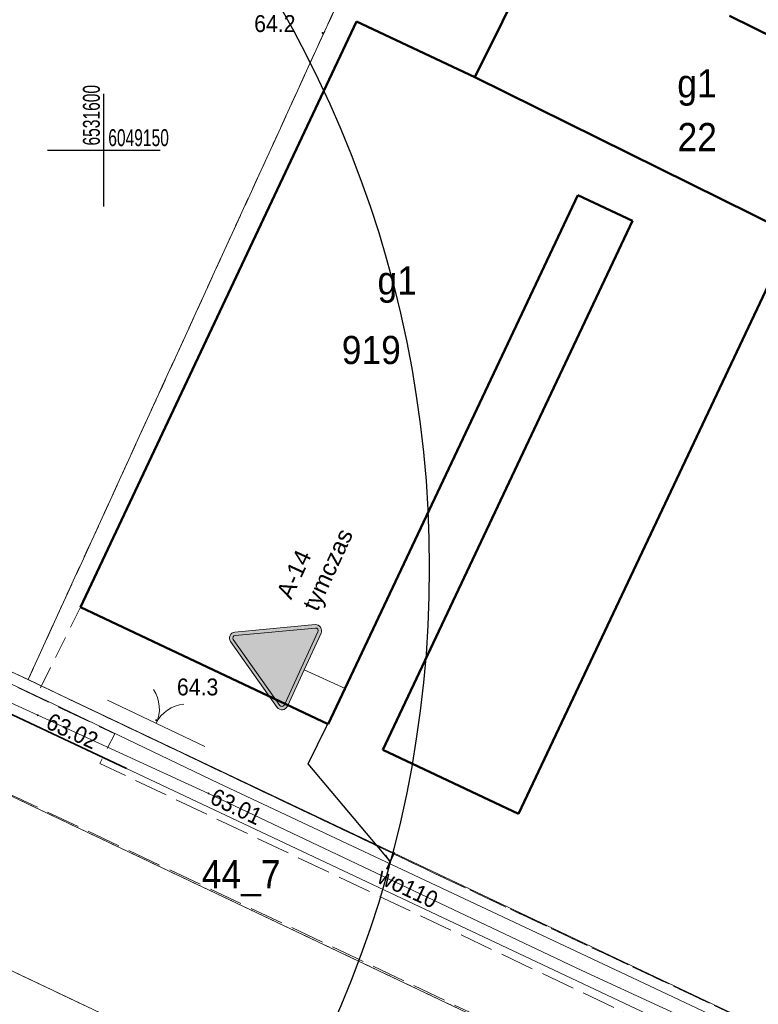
# Model space of a CAD drawing. Header units: feet. Extents: x 6524992 to 6535022, y 6047591 to 6067901.
# Tile 13 of 24: x 6531596 to 6531629, y 6049112 to 6049156. Entities that reach past the tile are written whole.
import ezdxf
from ezdxf.enums import TextEntityAlignment as Align

# ---------------------------------------------------------------- set-up
doc = ezdxf.new("R2010")
doc.units = ezdxf.units.FT
doc.header["$MEASUREMENT"] = 0
for name, pattern in [('1.5_0.5', [2, 1.5, -0.5]), ('218-500', [1, 0.5, -0.5]), ('219-500', [0]), ('ktok02-500', [0]), ('mz1.0_0.5', [1.5, 1, -0.5])]:
    doc.linetypes.add(name, pattern=pattern)
doc.layers.get('0').update_dxf_attribs({"linetype": 'CONTINUOUS', "lineweight": 18})
doc.layers.add('00_krz', color=7, linetype='CONTINUOUS', lineweight=18, transparency=0.5)
doc.layers.add('BDZ_ObiektZwiazanyZKomunikacja', color=7, linetype='CONTINUOUS', lineweight=18, transparency=0.5)
for name, color, linetype, transparency in [('211-Nr działki', 7, 'CONTINUOUS', 0.5), ('217-Granica konturu klasyfikcyjnego', 7, 'CONTINUOUS', 0.5), ('218-Granica użytku', 7, 'CONTINUOUS', 0.5), ('219-Linia granicy', 7, 'CONTINUOUS', 0.5), ('312-Budynek (powierzchnia)', 7, 'CONTINUOUS', 0.5), ('312-Numer ewidencyjny budynku', 7, 'CONTINUOUS', 0.5), ('312-Numer ewidencyjny budynku-Atr124', 7, 'CONTINUOUS', 0.5), ('brama (linia)', 7, 'CONTINUOUS', 0.5), ('brama (linia) - symbol', 7, 'CONTINUOUS', 0.5), ('chodnik (powierzchnia)', 7, 'CONTINUOUS', 0.5), ('jezdnia (powierzchnia)', 7, 'CONTINUOUS', 0.5), ('przewód gazowy (linia)', 7, 'CONTINUOUS', 0.5), ('przewód telekomunikacyjny (linia)', 7, 'CONTINUOUS', 0.5), ('przewód wodociągowy (linia)', 7, 'CONTINUOUS', 0.5), ('przewód wodociągowy (linia)-Atr1', 7, 'CONTINUOUS', 0.5), ('punkt o określonej wysokości (sieć wodociągowa)', 7, 'CONTINUOUS', 0.5), ('punkt o określonej wysokości (sieć wodociągowa)-Atr2', 7, 'CONTINUOUS', 0.5), ('punkt wysokościowy naturalny', 7, 'CONTINUOUS', 0.5), ('punkt wysokościowy naturalny-Atr2', 7, 'CONTINUOUS', 0.5), ('rura ochronna - przewód gazowy (linia)', 7, 'CONTINUOUS', 0.5), ('Wstawianie ramki sekcyjnej z opisem', 7, 'CONTINUOUS', 0.5)]:
    doc.layers.add(name, color=color, linetype=linetype, transparency=transparency)
doc.layers.add('_ROBOCZA', color=2, linetype='CONTINUOUS', lineweight=30, plot=False, transparency=0.5)
doc.layers.add('gaPionowe', color=7, linetype='CONTINUOUS', lineweight=15)
for name, color, linetype in [('zzz.gaVSDodTekst', 7, 'CONTINUOUS'), ('zzz.gaVSDomyslna', 7, 'CONTINUOUS'), ('zzz.gaVSNazwa', 7, 'CONTINUOUS'), ('zzz.gaVSStan', 7, 'CONTINUOUS'), ('zzz.gaVSWielkość', 7, 'CONTINUOUS')]:
    doc.layers.add(name, color=color, linetype=linetype)
doc.styles.add('GA-ATR-TEXT', font='arial.ttf', dxfattribs={"width": 0.9})
doc.styles.get("Standard").update_dxf_attribs({"font": 'arial.ttf'})
doc.dimstyles.new('GA-LEADER', dxfattribs={"dimtxt": 1, "dimasz": 1, "dimexe": 1, "dimexo": 1, "dimgap": 1, "dimtad": 1, "dimtxsty": 'Standard', "dimcen": 1, "dimadec": 0, "dimazin": 0, "dimtfac": 1, "dimtmove": 0, "dimatfit": 3, "dimfxl": 1, "dimarcsym": 0})

# ---------------------------------------------------------------- blocks, each defined once
blk = doc.blocks.new('PW01')
at = {"linetype": 'Continuous', "lineweight": 13}
h = blk.add_hatch(color=0, dxfattribs=at)
edge = h.paths.add_edge_path()
edge.add_arc((0, 0), 0.045, 0, 360)
blk = doc.blocks.new('OK02')
at = {"color": 0, "linetype": 'Continuous', "lineweight": 0}
for centre, start, end in [((-1.5, 0), 0, 60), ((1.5, 0), 120, 180)]:
    blk.add_arc(centre, 1.5, start, end, dxfattribs=at)
blk = doc.blocks.new('RAMKA500K')
at = {"color": 0}
for p, q in [((0, 147.5), (0, 152.5)), ((400, 147.5), (400, 152.5)), ((0, 150), (2.5, 150)), ((397.5, 150), (400, 150))]:
    blk.add_line(p, q, dxfattribs=at)
blk = doc.blocks.new('KTOK02_500')
at = {"color": 0, "linetype": 'Continuous', "lineweight": 13}
for centre, start, end in [((-3, 0), 0, 60.01836), ((3, 0), 119.98164, 180)]:
    blk.add_arc(centre, 3, start, end, dxfattribs=at)
blk = doc.blocks.new('gaVSPos')
blk.add_point((0, 0))
blk = doc.blocks.new('gaVSTVcolumn0')
at = {"color": 0, "linetype": 'ByBlock', "lineweight": -2}
for p, q in [((-400, -30), (400, -30)), ((-400, -60), (-400, -30)), ((400, -60), (-400, -60)), ((400, -30), (400, -60))]:
    blk.add_line(p, q, dxfattribs=at)
blk.add_circle((0, 0), 30, dxfattribs=at)
blk = doc.blocks.new('gaVScolumn0')
at = {"color": 0, "linetype": 'ByBlock', "lineweight": -2}
blk.add_line((0, 0), (0, 400), dxfattribs=at)
at = {"layer": 'zzz.gaVSDomyslna', "color": 7, "linetype": 'Continuous', "style": 'GA-ATR-TEXT'}
blk.add_attdef('X2', text='', height=150, dxfattribs=at).set_placement((-50, 0), align=Align.BOTTOM_RIGHT)
blk = doc.blocks.new('*U85')
at = {"layer": 'zzz.gaVSDomyslna', "linetype": 'Continuous', "lineweight": 0}
h = blk.add_hatch(color=10, dxfattribs=at)
h.paths.add_polyline_path([(0, 725.9, 0.262759), (-45.8, 700.1), (-404.2, 79.4, 0.565749), (-356.5, 0), (0, 0), (356.5, 0, 0.565749), (404.2, 79.4), (45.8, 700.1, 0.262759)])
h.paths.add_polyline_path([(20, 684.8), (377.9, 64.9, -0.559995), (356.5, 30), (0, 30), (-356.5, 30, -0.559995), (-377.9, 64.9), (-20, 684.8, -0.260216), (0, 695.9, -0.260216)], flags=16)
at = {"layer": 'zzz.gaVSDomyslna', "color": 10, "linetype": 'Continuous', "lineweight": 0}
for points in [[(45.8, 700.1), (404.2, 79.4, -0.565749), (356.5, 0), (0, 0), (-356.5, 0, -0.565749), (-404.2, 79.4), (-45.8, 700.1, -0.262759), (0, 725.9, -0.262759)], [(20, 684.8), (377.9, 64.9, -0.559995), (356.5, 30), (0, 30), (-356.5, 30, -0.559995), (-377.9, 64.9), (-20, 684.8, -0.260216), (0, 695.9, -0.260216)]]:
    blk.add_lwpolyline(points, format="xyb", close=True, dxfattribs=at)
blk = doc.blocks.new('*U86')
at = {"layer": 'zzz.gaVSDomyslna', "linetype": 'Continuous', "lineweight": 0}
h = blk.add_hatch(color=50, dxfattribs=at)
edge = h.paths.add_edge_path()
edge.add_line((0, 30), (356.5, 30))
edge.add_arc((356.5, 54), 24, 270.00006, 386.9946)
edge.add_line((377.9, 64.9), (20.3, 684.2))
edge.add_arc((0, 672.5), 23.5, 30.00265, 148.28148)
edge.add_line((-20, 684.8), (-377.9, 64.9))
edge.add_arc((-356.5, 54), 24, 153.00551, 270.00006)
edge.add_line((-356.5, 30), (0, 30))
blk = doc.blocks.new('*U87')
at = {"layer": 'zzz.gaVSDomyslna', "linetype": 'Continuous', "lineweight": 0, "true_color": 0x000000}
h = blk.add_hatch(color=18, dxfattribs=at)
edge = h.paths.add_edge_path()
edge.add_arc((60, 472.5), 30, 0, 360.00026888)
h.paths.add_polyline_path([(-360, 45), (-281.25, 112.5), (-202.5, 45)])
h.paths.add_polyline_path([(258.75, 191.25), (157.5, 45), (360, 45)])
h.paths.add_polyline_path([(216.118, 165.789), (141.513, 208.421), (125.376, 182.601), (45, 227.813), (45, 433.125), (0, 461.25), (-136.849, 432.74), (-163.77, 345.246), (-180, 354.375), (-190.457, 343.047), (-176.355, 335.115), (-180, 331.875), (-147.913, 313.826), (-145.705, 317.874), (-135.48, 312.122), (-180, 45), (-90, 45), (-135, 90), (-90, 254.158), (-45, 180), (-45, 45), (45, 45), (0, 90), (0, 180), (-41.0105, 258.983), (11.25, 229.587), (11.25, 224.297), (45, 205.313), (45, 210.602), (117.417, 169.868), (103.026, 146.842), (177.632, 104.211)])
h.paths.add_polyline_path([(11.25, 246.797), (11.25, 360), (-60.3947, 296.316), (-53.6333, 283.294)], flags=16)
h.paths.add_polyline_path([(-98.1818, 405), (-51.9231, 405), (-126.456, 324.256), (-138.522, 331.043)], flags=16)
blk = doc.blocks.new('*U89')
at = {"layer": 'zzz.gaVSDomyslna', "color": 10, "linetype": 'Continuous'}
blk.add_blockref('*U85', (0, 0), dxfattribs=at)
at = {"layer": 'zzz.gaVSDomyslna', "color": 50, "linetype": 'Continuous'}
blk.add_blockref('*U86', (0, 0), dxfattribs=at)
at = {"layer": 'zzz.gaVSDomyslna', "color": 18, "linetype": 'Continuous', "true_color": 0x000000}
blk.add_blockref('*U87', (0, 0), dxfattribs=at)
blk = doc.blocks.new('*U84')
at = {"layer": 'zzz.gaVSDomyslna', "linetype": 'Continuous'}
blk.add_blockref('*U89', (0, 0), dxfattribs=at)
at = {"layer": 'zzz.gaVSDodTekst', "linetype": 'Continuous', "flags": 1}
blk.add_attdef('Addtext', text='', height=1, dxfattribs=at).set_placement((0, 0), align=Align.MIDDLE_LEFT)
at = {"layer": 'zzz.gaVSDomyslna', "linetype": 'Continuous', "flags": 1}
for tag in ['Width', 'Height', 'Position', 'Route', 'ItemNo']:
    blk.add_attdef(tag, text='', height=1, dxfattribs=at).set_placement((0, 0), align=Align.MIDDLE_LEFT)
at = {"layer": 'zzz.gaVSNazwa', "linetype": 'Continuous', "style": 'GA-ATR-TEXT'}
blk.add_attdef('Name', text='', height=150, dxfattribs=at).set_placement((510.5, 438), align=Align.MIDDLE_LEFT)
at = {"layer": 'zzz.gaVSStan', "linetype": 'Continuous', "style": 'GA-ATR-TEXT'}
blk.add_attdef('State', text='', height=150, dxfattribs=at).set_placement((510.5, 183), align=Align.MIDDLE_LEFT)
at = {"layer": 'zzz.gaVSWielkość', "linetype": 'Continuous', "flags": 1}
blk.add_attdef('Size', text='', height=1, dxfattribs=at).set_placement((0, 0), align=Align.MIDDLE_LEFT)

msp = doc.modelspace()

# ---------------------------------------------------------------- linework, layer by layer
at = {"layer": '217-Granica konturu klasyfikcyjnego', "color": 3, "linetype": '1.5_0.5', "lineweight": 18, "flags": 128}
for points in [[(6531596.64, 6049126.49), (6531611.89, 6049159.82)], [(6531611.89, 6049159.82), (6531596.64, 6049126.49)], [(6531570.6, 6049138.83), (6531596.64, 6049126.49)], [(6531617.35, 6049103.38), (6531566.86, 6049127.36)], [(6531596.64, 6049126.49), (6531614.69, 6049117.89)], [(6531614.69, 6049117.89), (6531643.83, 6049104.13)]]:
    msp.add_lwpolyline(points, dxfattribs=at)
at = {"layer": '218-Granica użytku', "color": 3, "linetype": '218-500', "lineweight": 18, "flags": 128}
for points in [[(6531596.64, 6049126.49), (6531611.89, 6049159.82)], [(6531611.89, 6049159.82), (6531596.64, 6049126.49)], [(6531570.6, 6049138.83), (6531596.64, 6049126.49)], [(6531596.64, 6049126.49), (6531570.6, 6049138.83)], [(6531620.31, 6049109.72), (6531563.5, 6049136.71)], [(6531563.5, 6049136.71), (6531620.31, 6049109.72)], [(6531617.35, 6049103.38), (6531566.86, 6049127.36)], [(6531566.86, 6049127.36), (6531617.35, 6049103.38)], [(6531596.64, 6049126.49), (6531614.69, 6049117.89)], [(6531614.69, 6049117.89), (6531596.64, 6049126.49)], [(6531614.69, 6049117.89), (6531643.83, 6049104.13)], [(6531643.83, 6049104.13), (6531614.69, 6049117.89)]]:
    msp.add_lwpolyline(points, dxfattribs=at)
at = {"layer": '219-Linia granicy', "color": 3, "linetype": '219-500', "lineweight": 18, "flags": 128}
for points in [[(6531570.6, 6049138.83), (6531721.74, 6049067.22)], [(6531620.31, 6049109.72), (6531563.5, 6049136.71)], [(6531566.86, 6049127.36), (6531617.35, 6049103.38)]]:
    msp.add_lwpolyline(points, dxfattribs=at)
at = {"layer": '312-Budynek (powierzchnia)', "color": 7, "linetype": 'Continuous', "lineweight": 50, "flags": 128}
for points in [[(6531616.48, 6049153.23), (6531620.15, 6049160.63)], [(6531598.97, 6049129.71), (6531611.23, 6049155.71)], [(6531611.23, 6049155.71), (6531616.48, 6049153.23)], [(6531627.79, 6049155.96), (6531636.19, 6049151.81)], [(6531632.87, 6049145.12), (6531616.48, 6049153.23)], [(6531616.48, 6049153.23), (6531632.87, 6049145.12)], [(6531621.05, 6049148), (6531609.97, 6049124.52)], [(6531623.48, 6049146.86), (6531621.05, 6049148)], [(6531612.39, 6049123.38), (6531623.48, 6049146.86)], [(6531629.52, 6049144.02), (6531618.41, 6049120.53)], [(6531609.97, 6049124.52), (6531598.97, 6049129.71)], [(6531618.41, 6049120.53), (6531612.39, 6049123.38)]]:
    msp.add_lwpolyline(points, dxfattribs=at)
at = {"layer": '_ROBOCZA', "linetype": 'Continuous'}
msp.add_circle((6531564.45553, 6049131.47095), 50, dxfattribs=at)
at = {"layer": 'BDZ_ObiektZwiazanyZKomunikacja', "color": 0, "linetype": 'Continuous', "lineweight": 18, "flags": 128}
msp.add_lwpolyline([(6531600.16, 6049125.58), (6531604.49, 6049123.52)], dxfattribs=at)
at = {"layer": 'brama (linia)', "color": 7, "linetype": 'ktok02-500', "lineweight": 18, "flags": 128}
msp.add_lwpolyline([(6531600.16, 6049125.58), (6531604.49, 6049123.52)], dxfattribs=at)
at = {"layer": 'chodnik (powierzchnia)', "color": 7, "linetype": 'mz1.0_0.5', "lineweight": 18, "flags": 128}
msp.add_lwpolyline([(6531598.97, 6049129.71), (6531597.17, 6049126.1)], dxfattribs=at)
at = {"layer": 'jezdnia (powierzchnia)', "color": 7, "linetype": '1.5_0.5', "lineweight": 18, "flags": 128}
msp.add_lwpolyline([(6531756.42, 6049048.64), (6531732.64, 6049059.92), (6531714.33, 6049068.65), (6531696.4, 6049077.11), (6531675.4, 6049087.09), (6531649.07, 6049099.19), (6531628.05, 6049109.38), (6531612.44, 6049116.78), (6531599.82, 6049122.77), (6531600.49, 6049124.08), (6531591.37, 6049128.44), (6531573.34, 6049136.95), (6531572.66, 6049135.66), (6531563.73, 6049140.01), (6531562.47, 6049137.23), (6531571.25, 6049133.03), (6531590.11, 6049124.11), (6531611.25, 6049114.11), (6531626.95, 6049106.61), (6531648.15, 6049096.73), (6531674.88, 6049084.04), (6531694.76, 6049074.54), (6531713.51, 6049065.96), (6531731.25, 6049057.26), (6531755.27, 6049045.95), (6531776.09, 6049036.01), (6531798.51, 6049025.48), (6531820.06, 6049015.27), (6531831.13, 6049010.04), (6531842.93, 6049004.53), (6531853.76, 6048999.34), (6531875.46, 6048989), (6531876.99, 6048991.63), (6531855, 6049002.06), (6531855.89, 6049003.84), (6531845.36, 6049008.88), (6531833.27, 6049014.58), (6531818.95, 6049021.34), (6531818.08, 6049019.54), (6531799.92, 6049027.96), (6531777.57, 6049038.53)], close=True, dxfattribs=at)
at = {"layer": 'przewód gazowy (linia)', "color": 40, "linetype": 'Continuous', "lineweight": 18, "flags": 128}
msp.add_lwpolyline([(6531550.47, 6049146.39), (6531550.7, 6049146.3), (6531552.61, 6049145.47), (6531553.11, 6049145.22), (6531563.21, 6049140.28), (6531580.28, 6049132.29), (6531601.01, 6049122.55), (6531628.57, 6049109.56), (6531643.2, 6049102.66), (6531660.04, 6049094.73), (6531675.32, 6049087.53)], dxfattribs=at)
at = {"layer": 'przewód telekomunikacyjny (linia)', "color": 30, "linetype": 'Continuous', "lineweight": 18, "flags": 128}
msp.add_lwpolyline([(6531562.23, 6049142.21), (6531563.91, 6049141.34), (6531580.87, 6049133.39), (6531597.78, 6049125.4), (6531605.09, 6049121.9), (6531622.7, 6049113.62), (6531640.34, 6049105.31), (6531657.97, 6049097.07), (6531675.56, 6049088.79)], dxfattribs=at)
at = {"layer": 'przewód wodociągowy (linia)', "color": 5, "linetype": 'Continuous', "lineweight": 18, "flags": 128}
for points in [[(6531604.65, 6049121.44), (6531597.07, 6049124.91), (6531573.27, 6049135.79), (6531568.85, 6049137.84), (6531568.54, 6049137.99), (6531568.24, 6049138.14)], [(6531604.65, 6049121.44), (6531621.23, 6049113.58), (6531628.42, 6049110.26), (6531648.03, 6049101.05), (6531666.88, 6049092.1), (6531683.55, 6049084.31), (6531699.93, 6049076.64), (6531717.1, 6049068.36), (6531738.65, 6049058.19), (6531760.75, 6049047.92), (6531782.02, 6049037.7), (6531803.97, 6049027.57), (6531833.79, 6049013.37)]]:
    msp.add_lwpolyline(points, dxfattribs=at)
at = {"layer": 'rura ochronna - przewód gazowy (linia)', "color": 40, "linetype": 'Continuous', "lineweight": 35, "flags": 128}
msp.add_lwpolyline([(6531553.11, 6049145.22), (6531563.21, 6049140.28), (6531580.28, 6049132.29), (6531601.01, 6049122.55)], dxfattribs=at)

# ---------------------------------------------------------------- block references
at = {"layer": 'BDZ_ObiektZwiazanyZKomunikacja', "color": 0, "linetype": 'Continuous', "xscale": 0.5, "yscale": 0.5, "zscale": 0.5, "rotation": 334.56}
msp.add_blockref('KTOK02_500', (6531602.325, 6049124.55), dxfattribs=at)
at = {"layer": 'brama (linia) - symbol', "color": 7, "linetype": 'Continuous', "lineweight": 18, "rotation": 334.557}
msp.add_blockref('OK02', (6531602.325, 6049124.55), dxfattribs=at)
at = {"layer": 'gaPionowe', "linetype": 'Continuous', "xscale": 0.005, "yscale": 0.005, "rotation": 65.28216194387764}
msp.add_blockref('*U84', (6531608.90354, 6049126.92946), dxfattribs=at).add_auto_attribs({'Name': 'A-14', 'State': 'tymczas'})
at = {"layer": 'gaPionowe', "linetype": 'Continuous', "rotation": 65.28237240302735}
for name, p, xscale, yscale in [('gaVScolumn0', (6531610.7203, 6049126.09316), 0.005, 0.005), ('gaVSTVcolumn0', (6531612.69443, 6049118.46036), 0.001, 0.001)]:
    msp.add_blockref(name, p, dxfattribs=dict(at, xscale=xscale, yscale=yscale))
msp.add_blockref('gaVSPos', (6531612.69443, 6049118.46036), dxfattribs=at)
at = {"layer": 'punkt o określonej wysokości (sieć wodociągowa)', "color": 5, "linetype": 'Continuous', "lineweight": 13}
for p in [(6531597.07, 6049124.91), (6531604.65, 6049121.44)]:
    msp.add_blockref('PW01', p, dxfattribs=at)
at = {"layer": 'punkt wysokościowy naturalny', "color": 7, "linetype": 'Continuous', "lineweight": 13}
for p in [(6531609.72, 6049155.2), (6531602.33, 6049124.69)]:
    msp.add_blockref('PW01', p, dxfattribs=at)
at = {"layer": 'Wstawianie ramki sekcyjnej z opisem', "color": 7, "linetype": 'Continuous', "lineweight": 13}
for p in [(6531200, 6049000), (6531200, 6049000), (6531600, 6049000), (6531600, 6049000)]:
    msp.add_blockref('RAMKA500K', p, dxfattribs=at)

# ---------------------------------------------------------------- texts
at = {"layer": '00_krz', "lineweight": 15, "width": 0.66}
msp.add_text('6531600', height=0.75, rotation=90, dxfattribs=at).set_placement((6531600.05, 6049150.2), align=Align.BOTTOM_LEFT)
msp.add_text('6049150', height=0.75, dxfattribs=at).set_placement((6531600.2, 6049149.95), align=Align.BOTTOM_LEFT)
at = {"layer": '211-Nr działki', "color": 3, "linetype": 'Continuous', "lineweight": 18, "width": 0.9}
msp.add_text('44_7', height=1.25, dxfattribs=at).set_placement((6531604.35407, 6049118.47648), align=Align.TOP_LEFT)
at = {"layer": '312-Numer ewidencyjny budynku', "color": 7, "linetype": 'Continuous', "lineweight": 18, "width": 0.9}
msp.add_text('22', height=1.25, dxfattribs=at).set_placement((6531625.48, 6049151.2), align=Align.TOP_LEFT)
msp.add_text('919', height=1.25, dxfattribs=at).set_placement((6531610.57, 6049140.5))
at = {"layer": '312-Numer ewidencyjny budynku-Atr124', "color": 7, "width": 0.9}
for p in [(6531626.34, 6049152.96), (6531613.03, 6049144.21)]:
    msp.add_text('g1', height=1.25, dxfattribs=at).set_placement(p, align=Align.MIDDLE_CENTER)
at = {"layer": 'przewód wodociągowy (linia)-Atr1', "color": 5, "width": 0.9}
msp.add_text('wo110', height=0.75, rotation=334.636, dxfattribs=at).set_placement((6531612.25, 6049117.84), align=Align.MIDDLE_LEFT)
at = {"layer": 'punkt o określonej wysokości (sieć wodociągowa)-Atr2', "color": 5, "width": 0.9}
for s, rotation, p in [('63.02', 335.402, (6531597.53, 6049124.7)), ('63.01', 334.636, (6531604.82, 6049121.36))]:
    msp.add_text(s, height=0.75, rotation=rotation, dxfattribs=at).set_placement(p, align=Align.MIDDLE_LEFT)
at = {"layer": 'punkt wysokościowy naturalny-Atr2', "color": 7, "width": 0.9}
for s, p in [('64.2', (6531606.68, 6049155.24)), ('64.3', (6531603.25, 6049125.79))]:
    msp.add_text(s, height=0.75, dxfattribs=at).set_placement(p)

# ---------------------------------------------------------------- leaders
at = {"layer": 'gaPionowe', "linetype": 'Continuous'}
msp.add_leader([(6531612.69443, 6049118.46036), (6531609.07688, 6049122.75375), (6531610.7203, 6049126.09316)], dimstyle='GA-LEADER', override={"dimasz": 0.3}, dxfattribs=at)

doc.saveas('drawing.dxf')
